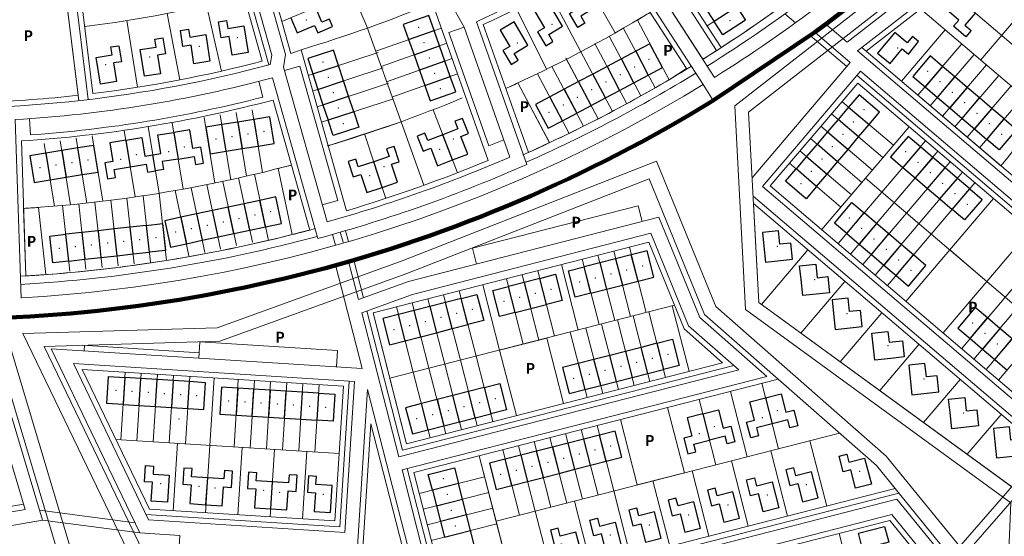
# Model space of a CAD drawing. Extents: x 168554 to 174410, y 515675 to 521218.
# Tile 7 of 110: x 172195 to 172560, y 518284 to 518476. Entities that reach past the tile are written whole.
import ezdxf

# ---------------------------------------------------------------- set-up
doc = ezdxf.new("R2010")
doc.units = 0
doc.header["$MEASUREMENT"] = 0
for name, color, linetype, lineweight in [('Algemeen - 1411 Basislijnen deelgebieden', 5, 'Continuous', 90), ('Algemeen - 1412 Basislijnen fasering', 7, 'Continuous', 9), ('Deelgebied 2 - 1070 Ondergrond ontwerp', 7, 'Continuous', 9), ('Deelgebied 2 - 1071 Ondergrond ontwerp panden', 7, 'Continuous', 30), ('Deelgebied 2 - grondgebonden woningen', 253, 'Continuous', 9), ('Deelgebied 4 - 1070 Ondergrond ontwerp', 7, 'Continuous', 9), ('Deelgebied 4 - 1071 Ondergrond panden', 7, 'Continuous', 30), ('Deelgebied 4 - grondgebonden woningen', 253, 'Continuous', 9), ('Fasering 3', 21, 'Continuous', 0)]:
    doc.layers.add(name, color=color, linetype=linetype, lineweight=lineweight)
doc.styles.add('Legend', font='calibri.ttf')

msp = doc.modelspace()

# ---------------------------------------------------------------- linework, layer by layer
at = {"layer": 'Algemeen - 1411 Basislijnen deelgebieden'}
for points in [[(172548.5, 518543.11, -0.160526), (172509.74, 518486.3), (172493.89, 518474.16), (172489.77, 518471.1), (172452.12, 518445.81)], [(172452.12, 518445.81, -0.149409), (172143.25, 518365.37), (172048.24, 518369.52), (172041.24, 518369.8), (171891.95, 518377.16)]]:
    msp.add_lwpolyline(points, format="xyb", dxfattribs=at)
at = {"layer": 'Algemeen - 1412 Basislijnen fasering'}
msp.add_lwpolyline([(172452.12, 518445.81), (172448.46, 518451.78), (172415.86, 518502.18), (172412.93, 518506.22), (172367.03, 518587.9)], dxfattribs=at)
at = {"layer": 'Deelgebied 2 - 1070 Ondergrond ontwerp'}
for p, q in [((172285.13, 518460.46), (172268.77, 518518.58)), ((172217.31, 518490.44), (172222.46, 518448.4)), ((172304.71, 518398.42), (172302.74, 518397.89))]:
    msp.add_line(p, q, dxfattribs=at)
for points in [[(172452.71, 518454.41, 0.022461), (172492.71, 518482.03), (172505.48, 518491.86, 0.403779), (172526.9, 518632.32), (172524.22, 518636.13)], [(172278.3, 518525.3), (172295.76, 518463.29), (172299.54, 518464.63), (172316.31, 518405.03, 0.026305), (172368.84, 518423.68), (172348.27, 518481.92), (172351.7, 518483.52), (172314.05, 518550.52)], [(172448.4, 518461.16, 0.022484), (172487.85, 518488.39), (172500.62, 518498.21, 0.04032), (172511.91, 518508.36, 0.04032)], [(172449.99, 518458.61, 0.022488), (172489.67, 518486), (172502.44, 518495.83, 0.040305), (172514.09, 518506.3, 0.040305)], [(172364.5, 518475, 0.030211), (172415.86, 518502.18, 0.028254)], [(172415.24, 518499.46), (172442.26, 518457.68), (172435.82, 518453.52, -0.027512), (172383.71, 518426.62), (172375.35, 518450.27), (172366.99, 518473.94, 0.028254), (172415.24, 518499.46)], [(172211.96, 518488.84), (172217, 518447.76, -0.01855), (172182.36, 518445.22), (172180.55, 518483.78)], [(172219.42, 518473.21, 0.034108), (172278.74, 518484.63)], [(172299.54, 518464.63, 0.024991), (172348.27, 518481.92, 0.026305)], [(172375.35, 518450.27, 0.029753), (172428.82, 518478.46, 0.028254)], [(172135.16, 518443.79), (172146.53, 518443.3, 0.076181), (172288.13, 518459.19, 0.076181)], [(172381.66, 518425.7, 0.033136), (172444.17, 518458.54, 0.033136)], [(172382.88, 518422.96, 0.033136), (172445.74, 518455.98, 0.022513)], [(172193.72, 518438.76, 0.050884), (172288.96, 518454.24, 0.050884)], [(172195.84, 518372.77, 0.124131), (172448.46, 518451.78, 0.124131)], [(172197.58, 518380.88), (172195.97, 518430.88, 0.048971), (172289.19, 518446.02), (172302.74, 518397.89, -0.050065), (172197.58, 518380.88)], [(172199.4, 518433.11, 0.04533), (172285.37, 518447.09, 0.04533)], [(172309.2, 518429, 0.026305), (172359.25, 518446.77, 0.026305)], [(172196.77, 518405.88, 0.049545), (172295.97, 518421.95, 0.048971)], [(172305.7, 518394.75, 0.038302), (172383.15, 518422.2, 0.026305)], [(172309.17, 518400.89, 0.033799), (172376.89, 518424.92, 0.033799)], [(172195.51, 518380.76, 0.051039), (172302.74, 518397.89, 0.051039)], [(172195.68, 518377.77, 0.051994), (172305.49, 518395.52, 0.04656)]]:
    msp.add_lwpolyline(points, format="xyb", dxfattribs=at)
for points in [[(172509.37, 518510.34), (172511.91, 518508.36, -0.04032), (172500.62, 518498.21), (172487.85, 518488.39, -0.018753), (172455.11, 518465.43), (172425.78, 518510.77, 0.018663), (172455.07, 518531.3), (172467.79, 518541.09, 0.249886), (172483.65, 518575.54), (172534.27, 518579.98, -0.21203)], [(172423.02, 518511.36, -0.001325), (172420.88, 518510), (172419.9, 518505.14), (172448.36, 518461.13, 0.002813), (172453.43, 518464.34)], [(172428.82, 518478.46, -0.002696), (172424.12, 518475.64), (172435.82, 518453.52), (172442.26, 518457.68)], [(172379.87, 518452.35, -0.002446), (172375.35, 518450.27), (172383.71, 518426.62), (172391.57, 518430.24)]]:
    msp.add_lwpolyline(points, format="xyb", close=True, dxfattribs=at)
for points in [[(172359.89, 518473.02), (172316.77, 518549.76)], [(172323.87, 518473.22), (172296.26, 518537.97)], [(172277.43, 518521.02), (172293.79, 518462.9), (172293.03, 518458.21)], [(172270.5, 518519.8), (172287.6, 518459.05)], [(172272.62, 518519.66), (172288.68, 518462.61), (172288.13, 518459.19)], [(172453.43, 518464.34), (172423.02, 518511.36)], [(172448.46, 518451.78), (172415.86, 518502.18)], [(172452.71, 518454.41), (172419.9, 518505.14)], [(172403.49, 518492.59), (172415.81, 518470.84)], [(172211.96, 518488.84), (172217, 518447.73)], [(172211.96, 518488.84), (172217.24, 518445.77)], [(172215.37, 518489.83), (172220.72, 518446.17)], [(172292.45, 518475.03), (172318.38, 518486.09)], [(172391.48, 518486.02), (172403.17, 518463.92)], [(172470.9, 518487.05), (172449.91, 518473.48)], [(172264.51, 518481.12), (172270.09, 518456.75)], [(172249.95, 518478.04), (172254.71, 518453.5)], [(172379.37, 518479.83), (172390.43, 518457.41)], [(172482.62, 518474.56), (172478.7, 518477.89)], [(172235.07, 518475.41), (172239, 518450.72)], [(172323.87, 518473.22), (172336.56, 518437.97)], [(172327.21, 518464.08), (172351.53, 518472.67)], [(172359.89, 518473.02), (172354.24, 518471.02), (172369.07, 518429.04)], [(172359.89, 518473.02), (172376.89, 518424.92)], [(172364.5, 518475), (172383.15, 518422.2)], [(172413.68, 518469.71), (172425.4, 518447.55)], [(172418.98, 518472.52), (172430.63, 518450.5)], [(172329.21, 518458.43), (172353.53, 518467.02)], [(172408.37, 518466.9), (172420.14, 518444.65)], [(172302.18, 518455.1), (172328.13, 518463.62)], [(172403.07, 518464.1), (172414.86, 518441.82)], [(172293.03, 518458.21), (172309.17, 518400.89)], [(172299.15, 518458.61), (172293.38, 518456.98)], [(172299.15, 518458.61), (172313.17, 518408.81)], [(172331.21, 518452.77), (172355.53, 518461.36)], [(172392.46, 518458.49), (172404.19, 518436.33)], [(172397.55, 518461.7), (172409.41, 518439.28)], [(172397.77, 518461.29), (172409.54, 518439.04)], [(172303.84, 518449.33), (172330, 518457.92)], [(172333.21, 518447.11), (172357.53, 518455.7)], [(172387.16, 518455.68), (172398.8, 518433.67)], [(172285.37, 518447.09), (172283.87, 518452.9)], [(172288.96, 518454.24), (172305.7, 518394.75)], [(172305.47, 518443.55), (172331.87, 518452.22)], [(172379.87, 518452.35), (172391.58, 518430.22)], [(172307.1, 518437.77), (172333.75, 518446.52)], [(172269.6, 518440.5), (172273.5, 518416.53)], [(172275.53, 518441.46), (172279.36, 518417.84)], [(172281.45, 518442.42), (172285.22, 518419.22)], [(172348.45, 518442.42), (172357.5, 518419.12)], [(172195.84, 518372.61), (172193.72, 518438.76)], [(172199.4, 518433.11), (172198.98, 518439.1)], [(172251.84, 518437.61), (172255.83, 518413.01)], [(172263.68, 518439.53), (172267.62, 518415.29)], [(172309.54, 518429.1), (172336.56, 518437.97)], [(172336.56, 518437.97), (172345.02, 518414.45)], [(172222.22, 518432.8), (172226.16, 518408.55)], [(172234.07, 518434.72), (172238.06, 518410.13)], [(172242.95, 518436.17), (172246.96, 518411.49)], [(172323.05, 518433.54), (172330.91, 518409.59)], [(172204.46, 518429.91), (172208.22, 518406.72)], [(172210.38, 518430.88), (172214.21, 518407.26)], [(172216.3, 518431.84), (172220.19, 518407.87)], [(172369.07, 518429.04), (172374.66, 518431.22)], [(172282.27, 518418.52), (172287.49, 518394.06)], [(172291.02, 518420.66), (172296.24, 518396.2)], [(172264.68, 518414.69), (172269.77, 518390.85)], [(172270.56, 518415.9), (172275.64, 518392.1)], [(172276.42, 518417.17), (172281.51, 518393.35)], [(172246.96, 518411.49), (172249.71, 518386.66)], [(172252.88, 518412.49), (172258.04, 518388.34)], [(172258.79, 518413.56), (172263.9, 518389.6)], [(172217.21, 518407.56), (172219.89, 518383.35)], [(172223.18, 518408.2), (172225.86, 518384.01)], [(172229.13, 518408.92), (172231.82, 518384.67)], [(172235.08, 518409.71), (172237.78, 518385.33)], [(172241.03, 518410.56), (172243.75, 518385.99)], [(172313.17, 518408.81), (172307.4, 518407.18)], [(172202.27, 518406.25), (172205.02, 518381.38)], [(172211.24, 518406.98), (172213.93, 518382.69)], [(172312.35, 518392.22), (172311.19, 518396.25)], [(172315.23, 518393.05), (172314.07, 518397.08)], [(172317.15, 518393.6), (172315.99, 518397.63)]]:
    msp.add_lwpolyline(points, dxfattribs=at)
at = {"layer": 'Deelgebied 2 - 1070 Ondergrond ontwerp', "flags": 128}
for points in [[(172295.97, 518421.95, -0.002516), (172291.02, 518420.66), (172296.24, 518396.2, 0.00315), (172302.74, 518397.89)], [(172202.27, 518406.25, -0.002707), (172196.77, 518405.88), (172197.58, 518380.88), (172205.02, 518381.38)]]:
    msp.add_lwpolyline(points, format="xyb", close=True, dxfattribs=at)
at = {"layer": 'Deelgebied 2 - 1070 Ondergrond ontwerp'}
msp.add_arc((172165.47, 518913.21), 468.3, 276.9901, 284.804, dxfattribs=at)
at = {"layer": 'Deelgebied 2 - 1071 Ondergrond ontwerp panden'}
for p, q in [((172449.23, 518480.18), (172452.49, 518475.14)), ((172460.88, 518480.58), (172452.49, 518475.14)), ((172339.37, 518468.38), (172348.8, 518471.71)), ((172350.8, 518466.05), (172348.8, 518471.71)), ((172339.37, 518468.38), (172341.37, 518462.72)), ((172341.37, 518462.72), (172350.8, 518466.05)), ((172352.8, 518460.39), (172350.8, 518466.05)), ((172341.37, 518462.72), (172343.37, 518457.06)), ((172423.46, 518464.05), (172418.16, 518461.24)), ((172423.46, 518464.05), (172428.14, 518455.21)), ((172303.92, 518455.67), (172313.42, 518458.79)), ((172315.29, 518453.09), (172313.42, 518458.79)), ((172352.8, 518460.39), (172343.37, 518457.06)), ((172354.8, 518454.74), (172352.8, 518460.39)), ((172412.85, 518458.44), (172407.55, 518455.63)), ((172418.16, 518461.24), (172412.85, 518458.44)), ((172412.85, 518458.44), (172417.53, 518449.6)), ((172422.83, 518452.4), (172418.16, 518461.24)), ((172303.92, 518455.67), (172305.79, 518449.97)), ((172343.37, 518457.06), (172345.37, 518451.41)), ((172345.37, 518451.41), (172354.8, 518454.74)), ((172407.55, 518455.63), (172402.25, 518452.83)), ((172412.23, 518446.79), (172407.55, 518455.63)), ((172422.83, 518452.4), (172428.14, 518455.21)), ((172305.79, 518449.97), (172315.29, 518453.09)), ((172317.16, 518447.39), (172315.29, 518453.09)), ((172402.25, 518452.83), (172396.94, 518450.02)), ((172406.92, 518443.99), (172402.25, 518452.83)), ((172417.53, 518449.6), (172422.83, 518452.4)), ((172305.79, 518449.97), (172307.66, 518444.27)), ((172307.66, 518444.27), (172317.16, 518447.39)), ((172319.04, 518441.69), (172317.16, 518447.39)), ((172396.94, 518450.02), (172391.64, 518447.21)), ((172396.32, 518438.37), (172391.64, 518447.21)), ((172396.94, 518450.02), (172401.62, 518441.18)), ((172412.23, 518446.79), (172417.53, 518449.6)), ((172307.66, 518444.27), (172309.54, 518438.57)), ((172401.62, 518441.18), (172406.92, 518443.99)), ((172406.92, 518443.99), (172412.23, 518446.79)), ((172319.04, 518441.69), (172309.54, 518438.57)), ((172396.32, 518438.37), (172401.62, 518441.18)), ((172276.11, 518437.88), (172270.18, 518436.92)), ((172271.79, 518427.05), (172270.18, 518436.92)), ((172282.03, 518438.85), (172276.11, 518437.88)), ((172276.11, 518437.88), (172277.71, 518428.01)), ((172282.03, 518438.85), (172283.63, 518428.98)), ((172252.42, 518434.04), (172254.02, 518424.17)), ((172355.67, 518423.84), (172352.05, 518433.16)), ((172234.65, 518431.15), (172236.25, 518421.28)), ((172277.71, 518428.01), (172283.63, 518428.98)), ((172210.96, 518427.3), (172205.04, 518426.34)), ((172205.04, 518426.34), (172206.64, 518416.47)), ((172216.88, 518428.27), (172210.96, 518427.3)), ((172210.96, 518427.3), (172212.56, 518417.43)), ((172218.48, 518418.39), (172216.88, 518428.27)), ((172245.62, 518419.76), (172244.65, 518425.68)), ((172271.79, 518427.05), (172277.71, 518428.01)), ((172329.57, 518413.69), (172326.45, 518423.19)), ((172212.56, 518417.43), (172218.48, 518418.39)), ((172206.64, 518416.47), (172212.56, 518417.43)), ((172278.46, 518407.62), (172272.6, 518406.36)), ((172284.33, 518408.87), (172278.46, 518407.62)), ((172280.55, 518397.84), (172278.46, 518407.62)), ((172286.42, 518399.09), (172284.33, 518408.87)), ((172260.86, 518403.86), (172254.99, 518402.61)), ((172266.73, 518405.11), (172260.86, 518403.86)), ((172260.86, 518403.86), (172262.95, 518394.08)), ((172272.6, 518406.36), (172266.73, 518405.11)), ((172268.82, 518395.33), (172266.73, 518405.11)), ((172274.68, 518396.58), (172272.6, 518406.36)), ((172254.99, 518402.61), (172257.08, 518392.83)), ((172218.38, 518396.98), (172212.42, 518396.32)), ((172213.52, 518386.38), (172212.42, 518396.32)), ((172224.35, 518397.64), (172218.38, 518396.98)), ((172218.38, 518396.98), (172219.48, 518387.04)), ((172230.31, 518398.3), (172224.35, 518397.64)), ((172224.35, 518397.64), (172225.45, 518387.7)), ((172236.27, 518398.96), (172230.31, 518398.3)), ((172231.41, 518388.36), (172230.31, 518398.3)), ((172242.24, 518399.62), (172236.27, 518398.96)), ((172237.37, 518389.02), (172236.27, 518398.96)), ((172242.24, 518399.62), (172243.34, 518389.68)), ((172268.82, 518395.33), (172274.68, 518396.58)), ((172274.68, 518396.58), (172280.55, 518397.84)), ((172280.55, 518397.84), (172286.42, 518399.09)), ((172257.08, 518392.83), (172262.95, 518394.08)), ((172262.95, 518394.08), (172268.82, 518395.33)), ((172231.41, 518388.36), (172237.37, 518389.02)), ((172237.37, 518389.02), (172243.34, 518389.68)), ((172213.52, 518386.38), (172219.48, 518387.04)), ((172219.48, 518387.04), (172225.45, 518387.7)), ((172225.45, 518387.7), (172231.41, 518388.36))]:
    msp.add_line(p, q, dxfattribs=at)
for points in [[(172403.12, 518488.7), (172408.27, 518480.13), (172403.12, 518477.03), (172404.67, 518474.46), (172402.1, 518472.92), (172399.01, 518478.06), (172401.58, 518479.61), (172397.97, 518485.61)], [(172391.27, 518481.88), (172386.13, 518478.79), (172389.73, 518472.79), (172387.16, 518471.25), (172390.25, 518466.1), (172392.82, 518467.65), (172391.28, 518470.22), (172396.42, 518473.31)], [(172271.93, 518475.47), (172272.4, 518472.51), (172278.33, 518473.45), (172279.9, 518463.58), (172273.97, 518462.64), (172272.87, 518469.55), (172269.91, 518469.08), (172268.97, 518475)], [(172378.43, 518474.96), (172373.29, 518471.87), (172376.89, 518465.87), (172374.32, 518464.32), (172377.41, 518459.18), (172379.98, 518460.72), (172378.44, 518463.29), (172383.58, 518466.38)], [(172248.4, 518469.07), (172249.34, 518463.14), (172246.38, 518462.67), (172247.48, 518455.76), (172241.55, 518454.81), (172239.98, 518464.69), (172245.91, 518465.63), (172245.43, 518468.59)], [(172257.84, 518472.29), (172258.32, 518469.33), (172264.24, 518470.27), (172265.81, 518460.39), (172259.89, 518459.45), (172258.79, 518466.36), (172255.82, 518465.89), (172254.88, 518471.82)], [(172232.09, 518466.14), (172233.03, 518460.22), (172230.06, 518459.75), (172231.16, 518452.83), (172225.24, 518451.89), (172223.67, 518461.77), (172229.59, 518462.71), (172229.12, 518465.67)]]:
    msp.add_lwpolyline(points, close=True, dxfattribs=at)
for points in [[(172295.73, 518476.43), (172298.08, 518470.91), (172304.52, 518473.65), (172305.7, 518470.89), (172311.22, 518473.25), (172310.04, 518476.01), (172307.28, 518474.83), (172304.93, 518480.35)], [(172460.88, 518480.58), (172464.14, 518475.54), (172455.75, 518470.11), (172452.49, 518475.14)], [(172348.8, 518471.71), (172346.8, 518477.37), (172337.37, 518474.04), (172339.37, 518468.38)], [(172428.14, 518455.21), (172433.44, 518458.01), (172428.76, 518466.85), (172423.46, 518464.05)], [(172313.42, 518458.79), (172311.55, 518464.49), (172302.05, 518461.37), (172303.92, 518455.67)], [(172345.37, 518451.41), (172347.37, 518445.75), (172356.8, 518449.08), (172354.8, 518454.74)], [(172391.64, 518447.21), (172386.34, 518444.41), (172391.01, 518435.57), (172396.32, 518438.37)], [(172319.04, 518441.69), (172320.91, 518435.99), (172311.41, 518432.87), (172309.54, 518438.57)], [(172270.18, 518436.92), (172264.26, 518435.96), (172265.86, 518426.09), (172271.79, 518427.05)], [(172283.63, 518428.98), (172289.55, 518429.94), (172287.95, 518439.81), (172282.03, 518438.85)], [(172355.67, 518423.84), (172361.26, 518426.01), (172358.73, 518432.53), (172361.52, 518433.62), (172359.35, 518439.21), (172356.55, 518438.13), (172357.64, 518435.33), (172352.05, 518433.16)], [(172244.65, 518425.68), (172247.62, 518426.17), (172246.49, 518433.07), (172252.42, 518434.04)], [(172254.02, 518424.17), (172259.94, 518425.13), (172260.42, 518422.17), (172263.38, 518422.65), (172262.42, 518428.57), (172259.46, 518428.09), (172258.34, 518435), (172252.42, 518434.04)], [(172352.05, 518433.16), (172346.45, 518430.98), (172345.37, 518433.78), (172342.57, 518432.69), (172344.74, 518427.1), (172347.54, 518428.19), (172350.08, 518421.66), (172355.67, 518423.84)], [(172218.48, 518418.39), (172224.41, 518419.36), (172222.8, 518429.23), (172216.88, 518428.27)], [(172234.65, 518431.15), (172228.73, 518430.19), (172229.85, 518423.28), (172226.89, 518422.8), (172227.85, 518416.88), (172230.81, 518417.36), (172230.33, 518420.32), (172236.25, 518421.28)], [(172234.65, 518431.15), (172240.57, 518432.11), (172241.69, 518425.2), (172244.65, 518425.68)], [(172205.04, 518426.34), (172199.11, 518425.38), (172200.72, 518415.51), (172206.64, 518416.47)], [(172329.57, 518413.69), (172335.27, 518415.56), (172333.08, 518422.21), (172335.93, 518423.15), (172334.06, 518428.85), (172331.21, 518427.91), (172332.15, 518425.06), (172326.45, 518423.19)], [(172236.25, 518421.28), (172242.17, 518422.24), (172242.66, 518419.28), (172245.62, 518419.76)], [(172254.02, 518424.17), (172248.1, 518423.2), (172248.58, 518420.24), (172245.62, 518419.76)], [(172326.45, 518423.19), (172320.75, 518421.32), (172319.81, 518424.17), (172316.96, 518423.23), (172318.83, 518417.53), (172321.68, 518418.47), (172323.87, 518411.82), (172329.57, 518413.69)], [(172286.42, 518399.09), (172292.29, 518400.34), (172290.2, 518410.12), (172284.33, 518408.87)], [(172242.24, 518399.62), (172248.2, 518400.28), (172249.3, 518390.34), (172243.34, 518389.68)], [(172254.99, 518402.61), (172249.12, 518401.35), (172251.21, 518391.57), (172257.08, 518392.83)], [(172213.52, 518386.38), (172207.56, 518385.72), (172206.46, 518395.66), (172212.42, 518396.32)]]:
    msp.add_lwpolyline(points, dxfattribs=at)
at = {"layer": 'Deelgebied 2 - grondgebonden woningen'}
for p in [(172301.49, 518475.65), (172343.08, 518472.9), (172392.48, 518474.04), (172458.37, 518475.37), (172275.98, 518469.1), (172261.9, 518465.91), (172345.08, 518467.24), (172379.64, 518467.12), (172243.45, 518461.98), (172227.14, 518459.06), (172307.72, 518460.11), (172347.08, 518461.59), (172423.13, 518458.26), (172428.43, 518461.07), (172349.07, 518455.93), (172417.82, 518455.46), (172309.6, 518454.41), (172412.52, 518452.65), (172311.47, 518448.71), (172351.07, 518450.27), (172407.22, 518449.84), (172396.61, 518444.23), (172401.91, 518447.04), (172313.34, 518443.01), (172391.31, 518441.43), (172315.21, 518437.31), (172279.86, 518433.46), (172285.79, 518434.43), (172268.02, 518431.54), (172273.94, 518432.5), (172355.88, 518431.57), (172238.57, 518425.74), (172250.53, 518426.94), (172256.33, 518428.62), (172350.93, 518427.76), (172208.79, 518421.92), (172214.72, 518422.88), (172220.64, 518423.84), (172232.76, 518424.06), (172202.87, 518420.96), (172324.98, 518418.03), (172330.22, 518421.32), (172282.43, 518403.39), (172288.3, 518404.64), (172270.7, 518400.88), (172276.57, 518402.13), (172253.09, 518397.12), (172258.96, 518398.38), (172264.83, 518399.63), (172227.88, 518393.03), (172233.84, 518393.69), (172239.8, 518394.35), (172245.77, 518395.01), (172209.98, 518391.05), (172215.95, 518391.71), (172221.91, 518392.37)]:
    msp.add_point(p, dxfattribs=at)
at = {"layer": 'Deelgebied 4 - 1070 Ondergrond ontwerp'}
for p, q in [((172616.37, 518372.59), (172507.23, 518465.44)), ((172615.08, 518371.07), (172505.61, 518464.19)), ((172575.77, 518317.85), (172466.94, 518410.43)), ((172574.46, 518316.35), (172467.09, 518407.68)), ((172467.09, 518407.68), (172469.02, 518371.1)), ((172555.96, 518409.54), (172523.56, 518371.46)), ((172317.17, 518386.28), (172320.8, 518372.12)), ((172319.11, 518386.77), (172322.69, 518372.81)), ((172312.33, 518385.03), (172322.17, 518346.64)), ((172469.02, 518371.1), (172562.61, 518302.96)), ((172322.04, 518367.26), (172335.72, 518313.9)), ((172323.93, 518367.94), (172337.16, 518316.34)), ((172324.16, 518338.85), (172368.27, 518166.72)), ((172336.96, 518309.06), (172350.86, 518254.81)), ((172338.89, 518309.55), (172352.3, 518257.24)), ((172570.62, 518311.96), (172538.72, 518275.43)), ((172570.6, 518306.61), (172540.96, 518272.67))]:
    msp.add_line(p, q, dxfattribs=at)
for points in [[(172493.89, 518474.16, 0.00175), (172496.96, 518476.47), (172509.74, 518486.3, 0.403709), (172532.62, 518636.36), (172529.94, 518640.17)], [(172506.76, 518456.65), (172611.84, 518367.26, -0.414214), (172612.52, 518358.8), (172580.12, 518320.72)]]:
    msp.add_lwpolyline(points, format="xyb", dxfattribs=at)
for points in [[(172716.12, 518320.42), (172717.36, 518308.15), (172705.34, 518192.28), (172704.98, 518112.1), (172624.45, 518092.03), (172554.65, 518112.38), (172562.4, 518296.93), (172464.15, 518368.46), (172460.17, 518443.9), (172567.37, 518527.39), (172617.67, 518521.82), (172617.06, 518415.73), (172599.37, 518394.93), (172628.92, 518369.79)], [(172711.6, 518315.44), (172712.33, 518308.16), (172700.34, 518192.55), (172700, 518116.01), (172624.55, 518097.21), (172560, 518116.03), (172567.51, 518299.4), (172469.02, 518371.1), (172465.3, 518441.55), (172568.84, 518522.2), (172612.64, 518517.35), (172612.07, 518417.58), (172592.32, 518394.36), (172623.92, 518367.48)], [(172501.72, 518467.5), (172568.38, 518519.23), (172604.21, 518515.26)], [(172505.61, 518464.19), (172569.85, 518514.04), (172603.49, 518510.31)], [(172551.22, 518460.84), (172579.04, 518493.63)], [(172579.64, 518452.42), (172538.64, 518487.29)], [(172573.48, 518441.9), (172528.96, 518479.78)], [(172501.72, 518467.5), (172493.89, 518474.16)], [(172501.65, 518458.37), (172488.11, 518469.89)], [(172502.95, 518459.89), (172489.77, 518471.1)], [(172538.1, 518472), (172521.9, 518452.96)], [(172544.19, 518466.82), (172527.99, 518447.77)], [(172548.76, 518462.93), (172532.56, 518443.89)], [(172466.59, 518417.15), (172502.95, 518459.89)], [(172553.33, 518459.04), (172537.13, 518440)], [(172580.12, 518320.72), (172470.47, 518414), (172506.76, 518456.65)], [(172613.95, 518362.84), (172505.46, 518455.13)], [(172557.9, 518455.15), (172541.7, 518436.11)], [(172505.69, 518452.31), (172524.73, 518436.11)], [(172562.47, 518451.26), (172546.27, 518432.22)], [(172567.04, 518447.38), (172550.84, 518428.34)], [(172499.86, 518445.45), (172518.9, 518429.25)], [(172495.97, 518440.88), (172515.01, 518424.68)], [(172492.08, 518436.31), (172511.12, 518420.11)], [(172492.33, 518398.02), (172524.73, 518436.11)], [(172488.19, 518431.74), (172507.24, 518415.54)], [(172530.82, 518430.92), (172498.43, 518392.84)], [(172484.31, 518427.17), (172503.35, 518410.97)], [(172535.39, 518427.04), (172503, 518388.95)], [(172235.04, 518087.58), (172245.83, 518257.23), (172196.54, 518359.56), (172268.48, 518361.7), (172336.99, 518386.49), (172431.18, 518423.34), (172453.12, 518369.62), (172516.23, 518314.2), (172549.99, 518272.66), (172549.2, 518129.24), (172412.78, 518094.28), (172301.12, 518101.38)], [(172480.42, 518422.6), (172499.46, 518406.4)], [(172539.96, 518423.15), (172507.57, 518385.07)], [(172544.53, 518419.26), (172512.14, 518381.18)], [(172544.22, 518133.12), (172412.31, 518099.32), (172300.76, 518106.41), (172240.45, 518093.82), (172250.9, 518258.22), (172204.38, 518354.8), (172269.43, 518356.73), (172338.75, 518381.81), (172428.42, 518416.89), (172448.94, 518366.64), (172512.62, 518310.72), (172544.98, 518270.89), (172544.22, 518133.12), (172412.31, 518099.32), (172301.44, 518106.37)], [(172508.53, 518417.07), (172492.33, 518398.02)], [(172508.53, 518417.07), (172596.09, 518342.58)], [(172549.1, 518415.37), (172516.71, 518377.29)], [(172363.07, 518391.11), (172424.34, 518406.81)], [(172424.34, 518406.81), (172425.82, 518401)], [(172320.8, 518372.12), (172339.35, 518378.84), (172432.09, 518402.6), (172447.27, 518365.45), (172472.06, 518343.68), (172336.96, 518309.06)], [(172335.72, 518313.9), (172461.65, 518346.17), (172443.08, 518362.47), (172429.11, 518396.68), (172340.82, 518374.05), (172322.04, 518367.26)], [(172539.76, 518390.5), (172553.47, 518378.84), (172569.67, 518397.88)], [(172363.07, 518391.11), (172364.56, 518385.3)], [(172415.31, 518390.04), (172421.51, 518365.82)], [(172421.12, 518391.53), (172427.32, 518367.31)], [(172487.23, 518390.55), (172470.05, 518370.35)], [(172576.52, 518392.05), (172544.13, 518353.96)], [(172403.68, 518387.06), (172409.89, 518362.85)], [(172409.49, 518388.55), (172415.7, 518364.34)], [(172581.09, 518388.16), (172548.7, 518350.08)], [(172387.21, 518382.84), (172393.42, 518358.63)], [(172395.93, 518385.08), (172402.14, 518360.86)], [(172585.66, 518384.27), (172553.27, 518346.19)], [(172375.59, 518379.86), (172381.8, 518355.65)], [(172381.4, 518381.35), (172387.61, 518357.14)], [(172500.94, 518378.89), (172484.64, 518359.73)], [(172537.27, 518359.79), (172553.47, 518378.84)], [(172590.23, 518380.38), (172557.84, 518342.3)], [(172358.15, 518375.4), (172364.36, 518351.18)], [(172366.87, 518377.63), (172373.08, 518353.41)], [(172340.72, 518370.93), (172346.92, 518346.71)], [(172346.53, 518372.42), (172352.73, 518348.2)], [(172352.34, 518373.91), (172358.55, 518349.69)], [(172326.19, 518367.2), (172332.39, 518342.99)], [(172332.39, 518342.99), (172437.84, 518370.01)], [(172334.9, 518369.44), (172341.11, 518345.22)], [(172428.29, 518367.56), (172434.5, 518343.34)], [(172437.01, 518369.8), (172443.22, 518345.58)], [(172514.65, 518367.22), (172499.24, 518349.1)], [(172416.67, 518364.58), (172422.87, 518340.37)], [(172422.48, 518366.07), (172428.69, 518341.86)], [(171984.5, 518133.45), (171920.97, 518091.67), (171887.46, 518147.78), (171904.01, 518321), (171896.99, 518362.92), (171933.44, 518358.94), (171982.08, 518358.52), (172060.24, 518358.52), (172186.68, 518354.47), (172213.06, 518266.36), (172202.4, 518227.2), (172219.53, 518160.88), (172114.33, 518180.45), (172031.58, 518173.94), (171984.5, 518133.45)], [(172399.23, 518360.12), (172405.44, 518335.9)], [(172405.04, 518361.6), (172411.25, 518337.39)], [(172410.86, 518363.09), (172417.06, 518338.88)], [(172262.09, 518356.47), (172261.71, 518350.48)], [(172262.09, 518356.47), (172313.05, 518353.23)], [(172396.72, 518333.66), (172390.51, 518357.88), (172373.08, 518353.41), (172379.28, 518329.2)], [(172390.51, 518357.88), (172396.72, 518333.66)], [(172185.27, 518287.24), (172203.76, 518290.46), (172184.69, 518354.13), (172048.83, 518330.47)], [(172254.59, 518284.8), (172239.86, 518285.73), (172207.01, 518353.96), (172322.17, 518346.64)], [(172218.66, 518355.22), (172261.84, 518352.48)], [(172219.38, 518355.17), (172219.25, 518353.18)], [(172312.67, 518347.24), (172313.05, 518353.23)], [(172373.08, 518353.41), (172379.28, 518329.2)], [(172528.36, 518355.56), (172513.83, 518338.48)], [(172358.55, 518349.69), (172364.75, 518325.47)], [(172364.36, 518351.18), (172370.56, 518326.96)], [(172059.29, 518270.37), (172197.35, 518294.42), (172181.18, 518348.44), (172049.69, 518325.54), (172058.61, 518274.31)], [(172315.79, 518285.92), (172243.1, 518290.54), (172215.22, 518348.42), (172319.34, 518341.81)], [(172315.22, 518340.06), (172312.05, 518290.17), (172243.4, 518294.53), (172218.51, 518346.21), (172315.22, 518340.06)], [(172234.38, 518345.2), (172232.8, 518320.25)], [(172337.16, 518316.34), (172459.83, 518347.77)], [(172341.11, 518345.22), (172347.32, 518321)], [(172346.92, 518346.71), (172353.13, 518322.49)], [(172352.73, 518348.2), (172358.94, 518323.98)], [(172240.37, 518344.82), (172238.78, 518319.87)], [(172246.36, 518344.44), (172244.77, 518319.49)], [(172252.35, 518344.06), (172250.76, 518319.11)], [(172258.33, 518343.68), (172256.75, 518318.73)], [(172267.32, 518343.11), (172265.73, 518318.16)], [(172276.3, 518342.54), (172274.71, 518317.59)], [(172282.29, 518342.16), (172280.7, 518317.21)], [(172288.27, 518341.78), (172286.69, 518316.83)], [(172294.26, 518341.4), (172292.68, 518316.45)], [(172317.34, 518341.93), (172313.92, 518288.04)], [(172319.34, 518341.81), (172315.79, 518285.92)], [(172332.39, 518342.99), (172338.6, 518318.77)], [(172543.59, 518342.6), (172530.04, 518326.67)], [(172300.25, 518341.02), (172298.66, 518316.07)], [(172306.24, 518340.64), (172304.65, 518315.69)], [(172324.16, 518338.85), (172313.44, 518170.2)], [(172315.22, 518340.06), (172313.63, 518315.12)], [(172458.54, 518338.15), (172464.75, 518313.93)], [(172470.17, 518341.13), (172476.37, 518316.91)], [(172446.92, 518335.17), (172453.12, 518310.95)], [(172417.86, 518327.72), (172424.06, 518303.51), (172441.5, 518307.98), (172435.29, 518332.19)], [(172435.29, 518332.19), (172441.5, 518307.98)], [(172417.86, 518327.72), (172424.06, 518303.51)], [(172558.83, 518329.64), (172546.26, 518314.87)], [(172403.32, 518324), (172409.53, 518299.78)], [(172409.14, 518325.49), (172415.34, 518301.27)], [(172230.95, 518320.37), (172313.63, 518315.12)], [(172371.75, 518290.1), (172498.98, 518322.7)], [(172385.89, 518319.53), (172392.09, 518295.32)], [(172391.7, 518321.02), (172397.91, 518296.8)], [(172397.51, 518322.51), (172403.72, 518298.29)], [(172488, 518319.89), (172494.2, 518295.67)], [(172253.75, 518318.92), (172252.17, 518293.97)], [(172265.73, 518318.16), (172264.14, 518293.21)], [(172277.71, 518317.4), (172276.12, 518292.45)], [(172289.68, 518316.64), (172288.1, 518291.69)], [(172301.66, 518315.88), (172300.07, 518290.93)], [(172374.26, 518316.55), (172380.47, 518292.34)], [(172380.08, 518318.04), (172386.28, 518293.83)], [(172473.46, 518316.17), (172479.67, 518291.95)], [(172365.55, 518314.32), (172377.96, 518265.88)], [(172365.55, 518314.32), (172371.75, 518290.1)], [(172458.93, 518312.44), (172465.14, 518288.23)], [(172444.4, 518308.72), (172450.61, 518284.5)], [(172343.31, 518300.36), (172367.53, 518306.57)], [(172429.87, 518305), (172436.08, 518280.78)], [(172415.34, 518301.27), (172421.55, 518277.06)], [(172344.8, 518294.55), (172369.02, 518300.76)], [(172350.86, 518254.81), (172520.21, 518298.21), (172542.97, 518270.19), (172542.61, 518204.15), (172374.86, 518161.16)], [(172352.3, 518257.24), (172520.95, 518300.46)], [(172058.95, 518272.34), (172196.77, 518296.34)], [(172202.66, 518294.13), (172238.05, 518289.5)], [(172346.29, 518288.74), (172370.51, 518294.95)], [(172400.81, 518297.55), (172407.02, 518273.33)], [(172203.76, 518290.46), (172239.86, 518285.73)], [(172242.1, 518292.61), (172313.92, 518288.04)], [(172386.28, 518293.83), (172392.49, 518269.61)], [(172472.22, 518280.75), (172518.35, 518292.57), (172537.96, 518268.43), (172537.63, 518208.03), (172493.73, 518196.78)], [(172347.78, 518282.93), (172372, 518289.13)], [(172371.75, 518290.1), (172377.96, 518265.88)], [(172544.24, 518135.19), (172412.12, 518101.34), (172243.61, 518112.05), (172254.59, 518284.8)], [(172498.87, 518285.51), (172519.39, 518205.42)]]:
    msp.add_lwpolyline(points, dxfattribs=at)
for points in [[(172508.78, 518464.12), (172570.43, 518511.96), (172599.18, 518508.78, -0.133073), (172558.68, 518421.67)], [(172609.7, 518358.57), (172579.89, 518323.54), (172473.29, 518414.22), (172505.69, 518452.31), (172609.24, 518364.21, -0.414214)]]:
    msp.add_lwpolyline(points, format="xyb", close=True, dxfattribs=at)
at = {"layer": 'Deelgebied 4 - 1070 Ondergrond ontwerp', "flags": 128}
msp.add_lwpolyline([(172455.66, 518348.77), (172441.41, 518361.28), (172428.3, 518393.37), (172326.19, 518367.2), (172338.6, 518318.77)], close=True, dxfattribs=at)
at = {"layer": 'Deelgebied 4 - 1070 Ondergrond ontwerp'}
for points in [[(171987.52, 518129.45), (171919.35, 518084.62), (171882.33, 518146.62), (171898.97, 518320.82), (171890.92, 518368.89), (171933.74, 518363.94), (171982.03, 518363.52), (172060.32, 518363.52), (172190.44, 518359.36), (172218.26, 518266.43), (172207.57, 518227.16), (172226.33, 518154.53), (172114.06, 518175.42), (172033.6, 518169.08)], [(172353.74, 518259.68), (172341.33, 518308.11), (172476.23, 518342.68), (172512.62, 518310.72), (172519.57, 518302.17)], [(172345.32, 518248.23), (172325.36, 518326.13), (172319.99, 518241.74)], [(172535.64, 518209.59), (172535.96, 518267.72), (172517.6, 518290.31), (172474.65, 518279.31), (172495.18, 518199.22)]]:
    msp.add_lwpolyline(points, close=True, dxfattribs=at)
msp.add_arc((172165.47, 518913.21), 548.3, 267.6777, 306.2609, dxfattribs=at)
at = {"layer": 'Deelgebied 4 - 1071 Ondergrond panden'}
for p, q in [((172537.1, 518458.47), (172530.62, 518450.86)), ((172541.67, 518454.59), (172537.1, 518458.47)), ((172535.19, 518446.97), (172541.67, 518454.59)), ((172546.24, 518450.7), (172541.67, 518454.59)), ((172530.62, 518450.86), (172535.19, 518446.97)), ((172546.24, 518450.7), (172539.76, 518443.08)), ((172550.81, 518446.81), (172546.24, 518450.7)), ((172535.19, 518446.97), (172539.76, 518443.08)), ((172544.33, 518439.19), (172550.81, 518446.81)), ((172555.38, 518442.92), (172550.81, 518446.81)), ((172502.3, 518443.38), (172498.41, 518438.81)), ((172502.3, 518443.38), (172509.91, 518436.9)), ((172539.76, 518443.08), (172544.33, 518439.19)), ((172555.38, 518442.92), (172548.9, 518435.31)), ((172559.95, 518439.04), (172555.38, 518442.92)), ((172498.41, 518438.81), (172494.52, 518434.24)), ((172506.03, 518432.33), (172498.41, 518438.81)), ((172506.03, 518432.33), (172509.91, 518436.9)), ((172544.33, 518439.19), (172548.9, 518435.31)), ((172553.47, 518431.42), (172559.95, 518439.04)), ((172494.52, 518434.24), (172490.63, 518429.67)), ((172494.52, 518434.24), (172502.14, 518427.76)), ((172548.9, 518435.31), (172553.47, 518431.42)), ((172490.63, 518429.67), (172486.75, 518425.1)), ((172498.25, 518423.19), (172490.63, 518429.67)), ((172502.14, 518427.76), (172506.03, 518432.33)), ((172498.25, 518423.19), (172502.14, 518427.76)), ((172528.91, 518428.67), (172522.43, 518421.06)), ((172533.48, 518424.79), (172528.91, 518428.67)), ((172486.75, 518425.1), (172482.86, 518420.53)), ((172486.75, 518425.1), (172494.36, 518418.62)), ((172494.36, 518418.62), (172498.25, 518423.19)), ((172533.48, 518424.79), (172527, 518417.17)), ((172538.05, 518420.9), (172533.48, 518424.79)), ((172490.47, 518414.05), (172482.86, 518420.53)), ((172490.47, 518414.05), (172494.36, 518418.62)), ((172522.43, 518421.06), (172527, 518417.17)), ((172531.57, 518413.28), (172538.05, 518420.9)), ((172542.62, 518417.01), (172538.05, 518420.9)), ((172527, 518417.17), (172531.57, 518413.28)), ((172536.14, 518409.39), (172542.62, 518417.01)), ((172547.19, 518413.12), (172542.62, 518417.01)), ((172531.57, 518413.28), (172536.14, 518409.39)), ((172540.71, 518405.51), (172547.19, 518413.12)), ((172536.14, 518409.39), (172540.71, 518405.51)), ((172501.62, 518396.59), (172508.1, 518404.21)), ((172512.67, 518400.32), (172508.1, 518404.21)), ((172512.67, 518400.32), (172506.19, 518392.7)), ((172517.24, 518396.43), (172512.67, 518400.32)), ((172501.62, 518396.59), (172506.19, 518392.7)), ((172510.76, 518388.81), (172517.24, 518396.43)), ((172521.81, 518392.54), (172517.24, 518396.43)), ((172506.19, 518392.7), (172510.76, 518388.81)), ((172521.81, 518392.54), (172515.33, 518384.93)), ((172526.38, 518388.66), (172521.81, 518392.54)), ((172510.76, 518388.81), (172515.33, 518384.93)), ((172410.22, 518385.71), (172404.41, 518384.22)), ((172416.04, 518387.2), (172410.22, 518385.71)), ((172410.22, 518385.71), (172412.71, 518376.02)), ((172421.85, 518388.69), (172416.04, 518387.2)), ((172416.04, 518387.2), (172418.52, 518377.51)), ((172424.33, 518379), (172421.85, 518388.69)), ((172519.9, 518381.04), (172526.38, 518388.66)), ((172406.89, 518374.53), (172404.41, 518384.22)), ((172515.33, 518384.93), (172519.9, 518381.04)), ((172382.13, 518378.51), (172376.32, 518377.02)), ((172387.94, 518380), (172382.13, 518378.51)), ((172382.13, 518378.51), (172384.61, 518368.82)), ((172390.43, 518370.31), (172387.94, 518380)), ((172418.52, 518377.51), (172424.33, 518379)), ((172378.8, 518367.33), (172376.32, 518377.02)), ((172406.89, 518374.53), (172412.71, 518376.02)), ((172412.71, 518376.02), (172418.52, 518377.51)), ((172353.07, 518371.06), (172347.26, 518369.57)), ((172358.88, 518372.55), (172353.07, 518371.06)), ((172355.55, 518361.37), (172353.07, 518371.06)), ((172361.36, 518362.86), (172358.88, 518372.55)), ((172341.45, 518368.08), (172335.63, 518366.59)), ((172347.26, 518369.57), (172341.45, 518368.08)), ((172343.93, 518358.39), (172341.45, 518368.08)), ((172347.26, 518369.57), (172349.74, 518359.88)), ((172378.8, 518367.33), (172384.61, 518368.82)), ((172384.61, 518368.82), (172390.43, 518370.31)), ((172338.12, 518356.91), (172335.63, 518366.59)), ((172547.32, 518357.71), (172553.8, 518365.33)), ((172558.37, 518361.44), (172553.8, 518365.33)), ((172343.93, 518358.39), (172349.74, 518359.88)), ((172349.74, 518359.88), (172355.55, 518361.37)), ((172355.55, 518361.37), (172361.36, 518362.86)), ((172558.37, 518361.44), (172551.89, 518353.82)), ((172562.94, 518357.55), (172558.37, 518361.44)), ((172338.12, 518356.91), (172343.93, 518358.39)), ((172547.32, 518357.71), (172551.89, 518353.82)), ((172556.46, 518349.94), (172562.94, 518357.55)), ((172419.65, 518352.96), (172413.83, 518351.47)), ((172425.46, 518354.45), (172419.65, 518352.96)), ((172419.65, 518352.96), (172422.13, 518343.27)), ((172431.27, 518355.94), (172425.46, 518354.45)), ((172427.94, 518344.76), (172425.46, 518354.45)), ((172431.27, 518355.94), (172433.75, 518346.25)), ((172551.89, 518353.82), (172556.46, 518349.94)), ((172408.02, 518349.98), (172402.21, 518348.49)), ((172413.83, 518351.47), (172408.02, 518349.98)), ((172410.51, 518340.29), (172408.02, 518349.98)), ((172416.32, 518341.78), (172413.83, 518351.47)), ((172556.46, 518349.94), (172561.03, 518346.05)), ((172402.21, 518348.49), (172404.69, 518338.8)), ((172427.94, 518344.76), (172433.75, 518346.25)), ((172234.26, 518343.27), (172233.63, 518333.29)), ((172240.25, 518342.89), (172234.26, 518343.27)), ((172239.61, 518332.91), (172240.25, 518342.89)), ((172246.24, 518342.51), (172240.25, 518342.89)), ((172245.6, 518332.53), (172246.24, 518342.51)), ((172252.22, 518342.13), (172246.24, 518342.51)), ((172252.22, 518342.13), (172251.59, 518332.15)), ((172258.21, 518341.75), (172252.22, 518342.13)), ((172257.58, 518331.77), (172258.21, 518341.75)), ((172410.51, 518340.29), (172416.32, 518341.78)), ((172416.32, 518341.78), (172422.13, 518343.27)), ((172422.13, 518343.27), (172427.94, 518344.76)), ((172276.09, 518339.34), (172275.46, 518329.36)), ((172282.08, 518338.96), (172276.09, 518339.34)), ((172281.45, 518328.98), (172282.08, 518338.96)), ((172288.07, 518338.58), (172282.08, 518338.96)), ((172288.07, 518338.58), (172287.44, 518328.6)), ((172294.06, 518338.2), (172288.07, 518338.58)), ((172293.42, 518328.22), (172294.06, 518338.2)), ((172300.05, 518337.82), (172294.06, 518338.2)), ((172299.41, 518327.84), (172300.05, 518337.82)), ((172306.03, 518337.44), (172300.05, 518337.82)), ((172361.53, 518338.06), (172355.71, 518336.58)), ((172367.34, 518339.55), (172361.53, 518338.06)), ((172364.01, 518328.38), (172361.53, 518338.06)), ((172367.34, 518339.55), (172369.82, 518329.87)), ((172404.69, 518338.8), (172410.51, 518340.29)), ((172306.03, 518337.44), (172305.4, 518327.46)), ((172349.9, 518335.09), (172344.09, 518333.6)), ((172355.71, 518336.58), (172349.9, 518335.09)), ((172349.9, 518335.09), (172352.38, 518325.4)), ((172358.2, 518326.89), (172355.71, 518336.58)), ((172471.54, 518335.77), (172474.02, 518326.08)), ((172233.63, 518333.29), (172239.61, 518332.91)), ((172239.61, 518332.91), (172245.6, 518332.53)), ((172245.6, 518332.53), (172251.59, 518332.15)), ((172251.59, 518332.15), (172257.58, 518331.77)), ((172346.57, 518323.91), (172344.09, 518333.6)), ((172275.46, 518329.36), (172281.45, 518328.98)), ((172281.45, 518328.98), (172287.44, 518328.6)), ((172287.44, 518328.6), (172293.42, 518328.22)), ((172293.42, 518328.22), (172299.41, 518327.84)), ((172299.41, 518327.84), (172305.4, 518327.46)), ((172352.38, 518325.4), (172358.2, 518326.89)), ((172358.2, 518326.89), (172364.01, 518328.38)), ((172364.01, 518328.38), (172369.82, 518329.87)), ((172448.29, 518329.81), (172450.77, 518320.12)), ((172346.57, 518323.91), (172352.38, 518325.4)), ((172404.23, 518320.46), (172398.42, 518318.97)), ((172410.04, 518321.95), (172404.23, 518320.46)), ((172406.71, 518310.78), (172404.23, 518320.46)), ((172412.53, 518312.27), (172410.04, 518321.95)), ((172386.79, 518316), (172380.98, 518314.51)), ((172392.61, 518317.49), (172386.79, 518316)), ((172389.28, 518306.31), (172386.79, 518316)), ((172398.42, 518318.97), (172392.61, 518317.49)), ((172392.61, 518317.49), (172395.09, 518307.8)), ((172400.9, 518309.29), (172398.42, 518318.97)), ((172380.98, 518314.51), (172375.17, 518313.02)), ((172377.65, 518303.33), (172375.17, 518313.02)), ((172380.98, 518314.51), (172383.46, 518304.82)), ((172406.71, 518310.78), (172412.53, 518312.27)), ((172395.09, 518307.8), (172400.9, 518309.29)), ((172400.9, 518309.29), (172406.71, 518310.78)), ((172264.33, 518296.2), (172264.97, 518306.18)), ((172383.46, 518304.82), (172389.28, 518306.31)), ((172389.28, 518306.31), (172395.09, 518307.8)), ((172288.29, 518294.68), (172288.92, 518304.66)), ((172357.84, 518304.09), (172348.16, 518301.61)), ((172348.16, 518301.61), (172349.65, 518295.79)), ((172359.33, 518298.28), (172357.84, 518304.09)), ((172377.65, 518303.33), (172383.46, 518304.82)), ((172349.65, 518295.79), (172359.33, 518298.28)), ((172360.82, 518292.46), (172359.33, 518298.28)), ((172349.65, 518295.79), (172351.14, 518289.98)), ((172360.82, 518292.46), (172351.14, 518289.98)), ((172362.31, 518286.65), (172360.82, 518292.46)), ((172351.14, 518289.98), (172352.63, 518284.17)), ((172352.63, 518284.17), (172362.31, 518286.65)), ((172363.8, 518280.84), (172362.31, 518286.65))]:
    msp.add_line(p, q, dxfattribs=at)
for points in [[(172549.28, 518478.25), (172545.39, 518473.68), (172547.68, 518471.73), (172545.73, 518469.45), (172541.16, 518473.33), (172543.11, 518475.62), (172537.77, 518480.15), (172541.66, 518484.72)], [(172537.1, 518458.47), (172532.53, 518462.36), (172526.05, 518454.75), (172530.62, 518450.86)], [(172509.91, 518436.9), (172513.8, 518441.47), (172506.18, 518447.95), (172502.3, 518443.38)], [(172559.95, 518439.04), (172564.52, 518435.15), (172558.04, 518427.53), (172553.47, 518431.42)], [(172528.91, 518428.67), (172524.34, 518432.56), (172517.86, 518424.94), (172522.43, 518421.06)], [(172490.47, 518414.05), (172486.59, 518409.48), (172478.97, 518415.96), (172482.86, 518420.53)], [(172547.19, 518413.12), (172551.76, 518409.23), (172545.28, 518401.62), (172540.71, 518405.51)], [(172501.62, 518396.59), (172497.05, 518400.48), (172503.53, 518408.1), (172508.1, 518404.21)], [(172424.33, 518379), (172430.14, 518380.49), (172427.66, 518390.17), (172421.85, 518388.69)], [(172519.9, 518381.04), (172524.47, 518377.15), (172530.95, 518384.77), (172526.38, 518388.66)], [(172406.89, 518374.53), (172401.08, 518373.04), (172398.6, 518382.73), (172404.41, 518384.22)], [(172387.94, 518380), (172393.76, 518381.49), (172396.24, 518371.8), (172390.43, 518370.31)], [(172378.8, 518367.33), (172372.99, 518365.84), (172370.51, 518375.53), (172376.32, 518377.02)], [(172358.88, 518372.55), (172364.69, 518374.04), (172367.18, 518364.35), (172361.36, 518362.86)], [(172553.8, 518365.33), (172549.23, 518369.22), (172542.75, 518361.6), (172547.32, 518357.71)], [(172335.63, 518366.59), (172329.82, 518365.1), (172332.3, 518355.42), (172338.12, 518356.91)], [(172431.27, 518355.94), (172437.08, 518357.43), (172439.57, 518347.74), (172433.75, 518346.25)], [(172402.21, 518348.49), (172396.4, 518347), (172398.88, 518337.31), (172404.69, 518338.8)], [(172233.63, 518333.29), (172227.64, 518333.67), (172228.27, 518343.65), (172234.26, 518343.27)], [(172257.58, 518331.77), (172263.56, 518331.39), (172264.2, 518341.37), (172258.21, 518341.75)], [(172276.09, 518339.34), (172270.11, 518339.72), (172269.47, 518329.74), (172275.46, 518329.36)], [(172367.34, 518339.55), (172373.15, 518341.04), (172375.63, 518331.36), (172369.82, 518329.87)], [(172306.03, 518337.44), (172312.02, 518337.06), (172311.39, 518327.08), (172305.4, 518327.46)], [(172474.02, 518326.08), (172468.21, 518324.59), (172468.95, 518321.69), (172466.05, 518320.94), (172464.56, 518326.75), (172467.46, 518327.5), (172465.73, 518334.28), (172471.54, 518335.77)], [(172471.54, 518335.77), (172477.35, 518337.26), (172479.09, 518330.48), (172481.99, 518331.22), (172483.48, 518325.41), (172480.58, 518324.66), (172479.83, 518327.57), (172474.02, 518326.08)], [(172344.09, 518333.6), (172338.28, 518332.11), (172340.76, 518322.42), (172346.57, 518323.91)], [(172448.29, 518329.81), (172454.1, 518331.3), (172455.84, 518324.52), (172458.75, 518325.26), (172460.24, 518319.45), (172457.33, 518318.71), (172456.58, 518321.61), (172450.77, 518320.12)], [(172448.29, 518329.81), (172442.48, 518328.32), (172444.22, 518321.54), (172441.31, 518320.8), (172442.8, 518314.98), (172445.7, 518315.73), (172444.96, 518318.63), (172450.77, 518320.12)], [(172412.53, 518312.27), (172418.34, 518313.76), (172415.86, 518323.44), (172410.04, 518321.95)], [(172375.17, 518313.02), (172369.36, 518311.53), (172371.84, 518301.84), (172377.65, 518303.33)], [(172264.97, 518306.18), (172258.98, 518306.56), (172259.17, 518309.56), (172256.18, 518309.75), (172255.8, 518303.76), (172258.79, 518303.57), (172258.35, 518296.58), (172264.33, 518296.2)], [(172264.33, 518296.2), (172270.32, 518295.82), (172270.77, 518302.81), (172273.76, 518302.62), (172274.14, 518308.61), (172271.15, 518308.8), (172270.96, 518305.8), (172264.97, 518306.18)], [(172348.16, 518301.61), (172346.67, 518307.42), (172356.35, 518309.9), (172357.84, 518304.09)], [(172288.92, 518304.66), (172282.93, 518305.04), (172283.12, 518308.04), (172280.13, 518308.23), (172279.75, 518302.24), (172282.74, 518302.05), (172282.3, 518295.06), (172288.29, 518294.68)], [(172288.29, 518294.68), (172294.27, 518294.3), (172294.72, 518301.29), (172297.71, 518301.1), (172298.09, 518307.08), (172295.1, 518307.27), (172294.91, 518304.28), (172288.92, 518304.66)]]:
    msp.add_lwpolyline(points, dxfattribs=at)
for points in [[(172519.39, 518471.05), (172513.05, 518463.32), (172517.69, 518459.52), (172522.13, 518464.93), (172524.44, 518463.03), (172528.25, 518467.67), (172525.93, 518469.57), (172524.03, 518467.25)], [(172476.36, 518397.58), (172470.39, 518396.95), (172470.91, 518391.97), (172471.54, 518386.01), (172481.49, 518387.06), (172480.86, 518393.02), (172476.88, 518392.6)], [(172490.13, 518385.21), (172490.66, 518380.24), (172494.63, 518380.66), (172495.26, 518374.69), (172485.32, 518373.64), (172484.69, 518379.61), (172484.17, 518384.58)], [(172502.17, 518372.64), (172496.2, 518372.01), (172496.73, 518367.04), (172497.36, 518361.07), (172507.3, 518362.12), (172506.67, 518368.09), (172502.69, 518367.67)], [(172516.9, 518360.32), (172517.32, 518356.34), (172522.29, 518356.86), (172522.92, 518350.9), (172517.95, 518350.37), (172511.98, 518349.74), (172510.93, 518359.69)], [(172530.58, 518348.48), (172524.62, 518347.85), (172525.14, 518342.88), (172525.77, 518336.91), (172535.72, 518337.96), (172535.09, 518343.92), (172531.11, 518343.5)], [(172545.33, 518335.87), (172545.86, 518330.9), (172549.83, 518331.31), (172550.46, 518325.35), (172540.52, 518324.3), (172539.89, 518330.27), (172539.36, 518335.24)], [(172561.88, 518325.06), (172555.91, 518324.43), (172556.44, 518319.46), (172557.07, 518313.49), (172567.01, 518314.54), (172566.38, 518320.51), (172562.41, 518320.09)], [(172501.69, 518314.86), (172502.43, 518311.95), (172508.25, 518313.44), (172510.73, 518303.75), (172504.92, 518302.26), (172503.18, 518309.04), (172500.27, 518308.3), (172498.78, 518314.11)], [(172241.92, 518310.65), (172244.91, 518310.46), (172244.72, 518307.47), (172250.71, 518307.09), (172250.07, 518297.11), (172244.09, 518297.49), (172244.53, 518304.48), (172241.54, 518304.67)], [(172481.99, 518309.81), (172479.08, 518309.06), (172480.57, 518303.25), (172483.48, 518304), (172485.21, 518297.21), (172491.03, 518298.7), (172488.54, 518308.39), (172482.73, 518306.9)], [(172302.26, 518306.82), (172301.88, 518300.83), (172304.88, 518300.64), (172304.43, 518293.66), (172310.42, 518293.27), (172311.06, 518303.25), (172305.07, 518303.64), (172305.26, 518306.63)], [(172467.46, 518306.08), (172468.2, 518303.18), (172474.01, 518304.67), (172476.5, 518294.98), (172470.68, 518293.49), (172468.95, 518300.27), (172466.04, 518299.53), (172464.55, 518305.34)], [(172452.93, 518302.36), (172450.02, 518301.62), (172451.51, 518295.8), (172454.41, 518296.55), (172456.15, 518289.77), (172461.96, 518291.26), (172459.48, 518300.94), (172453.67, 518299.45)], [(172438.39, 518298.64), (172435.49, 518297.89), (172436.98, 518292.08), (172439.88, 518292.83), (172441.62, 518286.04), (172447.43, 518287.53), (172444.95, 518297.22), (172439.14, 518295.73)], [(172423.86, 518294.91), (172420.96, 518294.17), (172422.45, 518288.36), (172425.35, 518289.1), (172427.09, 518282.32), (172432.9, 518283.81), (172430.42, 518293.5), (172424.61, 518292.01)], [(172409.33, 518291.19), (172410.08, 518288.28), (172415.89, 518289.77), (172418.37, 518280.09), (172412.56, 518278.6), (172410.82, 518285.38), (172407.92, 518284.63), (172406.43, 518290.45)], [(172394.8, 518287.47), (172391.9, 518286.72), (172393.39, 518280.91), (172396.29, 518281.65), (172398.03, 518274.87), (172403.84, 518276.36), (172401.36, 518286.05), (172395.55, 518284.56)], [(172515.66, 518288.08), (172517.15, 518282.27), (172510.37, 518280.53), (172511.11, 518277.63), (172505.3, 518276.14), (172504.55, 518279.04), (172507.46, 518279.79), (172505.97, 518285.6)]]:
    msp.add_lwpolyline(points, close=True, dxfattribs=at)
at = {"layer": 'Deelgebied 4 - grondgebonden woningen'}
for p in [(172520.51, 518465.32), (172531.6, 518456.65), (172536.17, 518452.76), (172540.74, 518448.87), (172545.31, 518444.98), (172508.01, 518442.46), (172549.88, 518441.09), (172504.12, 518437.89), (172554.45, 518437.21), (172500.23, 518433.32), (172559.02, 518433.32), (172496.34, 518428.75), (172523.42, 518426.84), (172492.46, 518424.18), (172527.99, 518422.96), (172488.57, 518419.61), (172532.56, 518419.07), (172484.68, 518415.04), (172537.13, 518415.18), (172541.7, 518411.29), (172546.27, 518407.41), (172502.6, 518402.38), (172507.17, 518398.49), (172511.74, 518394.6), (172475.96, 518391.83), (172516.31, 518390.72), (172520.88, 518386.83), (172414.36, 518381.64), (172420.17, 518383.13), (172425.99, 518384.62), (172525.45, 518382.94), (172402.74, 518378.66), (172408.55, 518380.15), (172489.73, 518379.46), (172386.27, 518374.44), (172392.08, 518375.93), (172374.64, 518371.47), (172380.46, 518372.95), (172357.21, 518367), (172363.02, 518368.49), (172345.58, 518364.02), (172351.4, 518365.51), (172501.77, 518366.89), (172548.3, 518363.5), (172333.96, 518361.04), (172339.77, 518362.53), (172552.87, 518359.61), (172516.95, 518355.06), (172557.44, 518355.73), (172423.79, 518348.9), (172429.6, 518350.38), (172435.41, 518351.87), (172412.16, 518345.92), (172417.97, 518347.41), (172400.54, 518342.94), (172406.35, 518344.43), (172530.18, 518342.73), (172230.95, 518338.5), (172236.94, 518338.12), (172242.93, 518337.74), (172248.91, 518337.36), (172254.9, 518336.98), (172260.89, 518336.6), (172272.79, 518334.58), (172278.77, 518334.2), (172371.48, 518335.49), (172284.76, 518333.81), (172290.75, 518333.43), (172296.74, 518333.05), (172302.73, 518332.67), (172308.71, 518332.29), (172354.04, 518331.02), (172359.85, 518332.51), (172365.66, 518334), (172475.86, 518331), (172342.41, 518328.04), (172348.23, 518329.53), (172470.33, 518328.4), (172544.93, 518330.12), (172452.61, 518325.04), (172447.08, 518322.44), (172408.37, 518316.4), (172414.18, 518317.89), (172396.74, 518313.42), (172402.56, 518314.91), (172379.31, 518308.95), (172385.12, 518310.44), (172390.93, 518311.93), (172506.39, 518308.6), (172352.25, 518305.78), (172373.5, 518307.46), (172247.5, 518303.93), (172261.76, 518303.02), (172267.73, 518302.35), (172285.71, 518301.5), (172486.69, 518303.55), (172291.68, 518300.83), (172307.85, 518300.09), (172353.74, 518299.97), (172472.16, 518299.83), (172355.23, 518294.15), (172457.63, 518296.1), (172443.1, 518292.38), (172356.72, 518288.34), (172428.56, 518288.66), (172414.03, 518284.93)]:
    msp.add_point(p, dxfattribs=at)
at = {"layer": 'Fasering 3'}
msp.add_point((172254.31, 518327.94), dxfattribs=at)

# ---------------------------------------------------------------- texts
at = {"layer": 'Deelgebied 2 - 1070 Ondergrond ontwerp', "char_height": 4, "attachment_point": 1, "style": 'Legend'}
for insert in [(172196.91, 518471.84), (172433.78, 518466.45), (172380.63, 518445.59), (172294.78, 518412.87), (172198.1, 518395.72)]:
    msp.add_mtext_dynamic_manual_height_columns('{\\fCalibri|b1|i0|c0|p34;P}', width=13.8235, gutter_width=12.5, heights=[0], dxfattribs=dict(at, insert=insert))
at = {"layer": 'Deelgebied 4 - 1070 Ondergrond ontwerp', "char_height": 4, "attachment_point": 1, "style": 'Legend'}
for insert in [(172399.82, 518402.78), (172546.69, 518371.32), (172290.16, 518360.22), (172382.86, 518348.68), (172427.05, 518321.98)]:
    msp.add_mtext_dynamic_manual_height_columns('{\\fCalibri|b1|i0|c0|p34;P}', width=13.8235, gutter_width=12.5, heights=[0], dxfattribs=dict(at, insert=insert))

doc.saveas('drawing.dxf')
